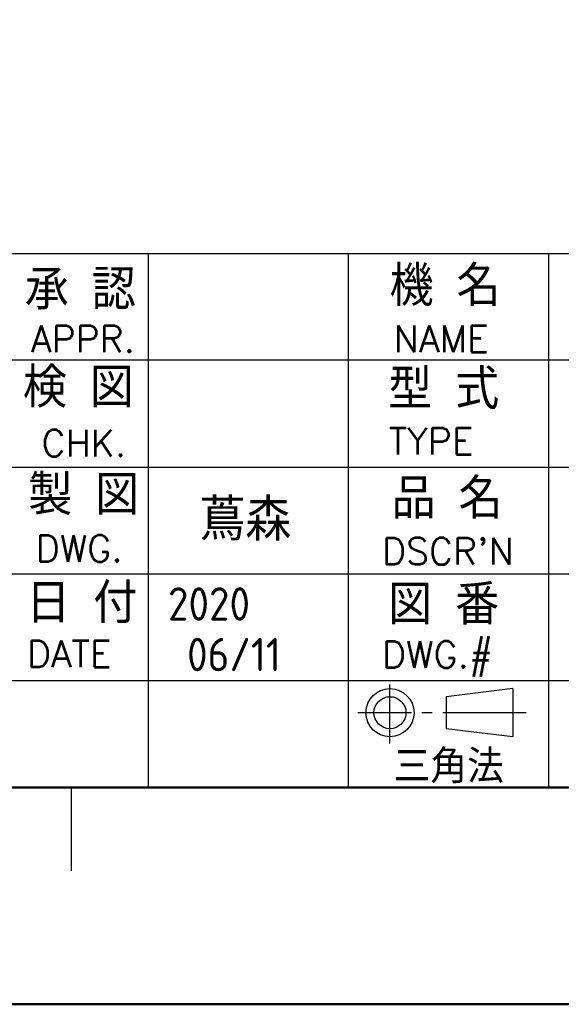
# Model space of a CAD drawing. Header units: millimetres. Extents: x 77107 to 78157, y -2410 to -1668.
# Tile 5 of 21: x 77955 to 78036, y -2410 to -2263. Entities that reach past the tile are written whole.
import ezdxf
from ezdxf.enums import TextEntityAlignment as Align

# ---------------------------------------------------------------- set-up
doc = ezdxf.new("R2010")
doc.units = ezdxf.units.MM
doc.linetypes.add('GEN7A', pattern=[6.875, 5, -0.625, 0.625, -0.625])
for name, color, linetype in [('6', 2, 'Continuous'), ('7A', 4, 'GEN7A'), ('RAHM2', 1, 'Continuous'), ('RAHM3', 2, 'Continuous'), ('RAHM5', 7, 'Continuous')]:
    doc.layers.add(name, color=color, linetype=linetype)
doc.layers.add('AM_0', color=7, linetype='Continuous', lineweight=50)
doc.styles.get("Standard").update_dxf_attribs({"font": 'ISOCP.SHX', "bigfont": 'EXTFONT.SHX'})
doc.styles.add('USER2', font='SIMPLEX.SHX', dxfattribs={"bigfont": 'extfont.shx'})

# ---------------------------------------------------------------- blocks, each defined once
blk = doc.blocks.new('HST_A3')
for points in [[(0, 0), (420, 0), (420, 297), (0, 297)], [(166.959, 273), (25, 273), (25, 13), (405, 13), (405, 273)]]:
    blk.add_lwpolyline(points, close=True)
at = {"layer": 'RAHM2'}
blk.add_line((342, 8), (342, 13), dxfattribs=at)
blk = doc.blocks.new('HSTTITLH')
at = {"layer": '7A'}
for p, q in [((-43.92, 2.64), (-43.92, 6.16)), ((-35.76, 4.48), (-45.84, 4.48))]:
    blk.add_line(p, q, dxfattribs=at)
at = {"layer": 'RAHM3'}
for p, q in [((-58.4, 0), (-58.4, 32)), ((-34.4, 0), (-34.4, 32)), ((-36.56, 5.92), (-40.56, 5.44)), ((-36.56, 5.92), (-36.56, 3.04)), ((-40.56, 5.44), (-40.56, 3.52)), ((-36.56, 3.04), (-40.56, 3.52))]:
    blk.add_line(p, q, dxfattribs=at)
for radius in [1.44, 0.96]:
    blk.add_circle((-43.92, 4.48), radius, dxfattribs=at)
at = {"layer": 'RAHM5'}
for p, q in [((-265.996, 32), (0, 32)), ((-46.4, 0), (-46.4, 32)), ((0, 25.6), (-132.904, 25.6)), ((-132.904, 19.2), (0, 19.2)), ((-132.904, 12.8), (0, 12.8)), ((-132.904, 6.4), (0, 6.4))]:
    blk.add_line(p, q, dxfattribs=at)
at = {"layer": 'RAHM3'}
for s, p in [('承 認', (-65.806, 28.654)), ('機 名', (-43.945, 28.862)), ('検 図', (-65.92, 22.773)), ('型 式', (-44.029, 22.679)), ('製 図', (-65.6, 16.339)), ('品 名', (-43.824, 16.117)), ('日 付', (-65.721, 9.852)), ('図 番', (-44.029, 9.761))]:
    blk.add_text(s, height=2.4, dxfattribs=at).set_placement(p)
at = {"layer": 'RAHM3', "style": 'USER2'}
for s, p in [('APPR.', (-65.441, 26.08)), ('NAME', (-43.696, 26.095)), ('CHK.', (-64.802, 19.84)), ('TYPE', (-43.988, 19.952)), ('DWG.', (-65.15, 13.52)), ("DSCR'N", (-44.397, 13.353)), ('DATE', (-65.68, 7.2)), ('DWG.#', (-44.397, 7.163))]:
    blk.add_text(s, height=1.6, dxfattribs=at).set_placement(p)
at = {"layer": 'RAHM3'}
blk.add_text('三角法', height=2, dxfattribs=at).set_placement((-40.4, 1.36), align=Align.MIDDLE)

msp = doc.modelspace()

# ---------------------------------------------------------------- block references
at = {"layer": 'AM_0', "lineweight": 0, "xscale": 2.5, "yscale": 2.5, "zscale": 2.5}
for name, p in [('HST_A3', (77107.42, -2410.084)), ('HSTTITLH', (78119.92, -2377.584))]:
    msp.add_blockref(name, p, dxfattribs=at)

# ---------------------------------------------------------------- texts
at = {"layer": '6'}
for s, height, p in [('蔦森', 6.25, (77981.584, -2340.578)), ('2020', 5, (77976.862, -2352.593)), (' 06/11', 5, (77976.862, -2360.171))]:
    msp.add_text(s, height=height, dxfattribs=at).set_placement(p)

doc.saveas('drawing.dxf')
